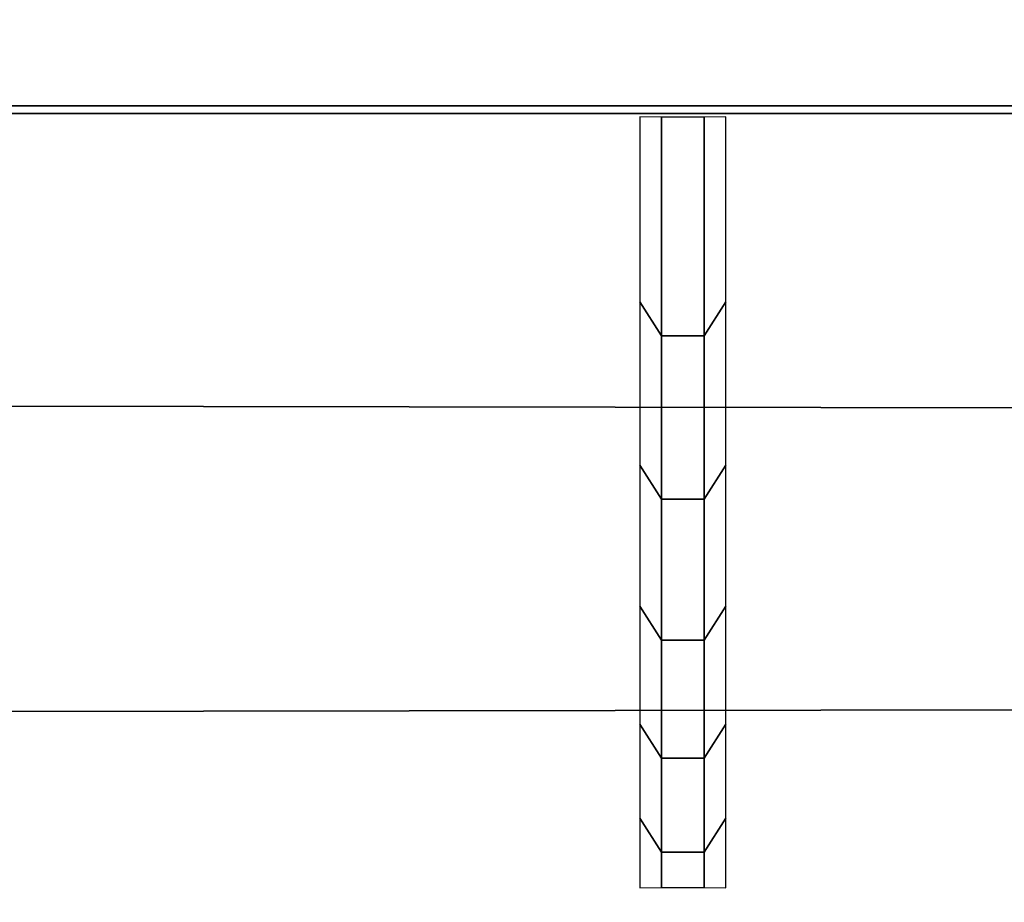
# Model space of a CAD drawing. Header units: inches. Extents: x 0 to 69, y -28.1 to 0.
# Tile 170 of 256: x 22.945 to 23.065, y -27.959 to -27.852. Entities that reach past the tile are written whole.
import ezdxf

# ---------------------------------------------------------------- set-up
doc = ezdxf.new("R2010")
doc.units = ezdxf.units.IN
doc.header["$LTSCALE"] = 0.03937
doc.header["$MEASUREMENT"] = 0
doc.layers.add('A-FURN-3-ST', color=151, linetype='Continuous')
doc.layers.add('A-FURN-3-STITCH', color=15, linetype='Continuous')

msp = doc.modelspace()

# ---------------------------------------------------------------- meshes
at = {"layer": 'A-FURN-3-ST'}
mesh = msp.add_polyface(dxfattribs=at)
corners = [(0.25, -4.85038, 5), (68.75, -27.51, 5), (0.25, -27.51, 5), (0.125, -4.85038, 5.03349), (0.125, -27.51, 5.03349), (0.25, -28.01, 5.5), (0.125, -27.97651, 5.5), (0.25, -27.97194, 5.30866), (0.125, -27.941, 5.32148), (0.25, -27.86356, 5.14645), (0.125, -27.83987, 5.17013), (0.25, -27.70134, 5.03806), (0.125, -27.68853, 5.069), (0.03349, -27.65351, 5.15355), (0.03349, -27.885, 5.5), (0.25, -28.01, 16.9), (0.125, -27.97651, 16.9), (0.25, -26.91, 18), (0.125, -26.91, 17.96651), (0.25, -27.1947, 17.96252), (0.125, -27.18603, 17.93017), (0.25, -27.46, 17.85263), (0.125, -27.44325, 17.82362), (0.25, -27.68782, 17.67782), (0.125, -27.66414, 17.65413), (0.25, -27.86263, 17.45), (0.125, -27.83362, 17.43325), (0.25, -27.97252, 17.1847), (0.125, -27.94017, 17.17603), (0.03349, -27.85178, 17.15235), (0.03349, -26.91, 17.875), (0.03349, -27.59943, 17.58943), (0.03349, -27.75438, 17.3875), (0.125, -5.45916, 17.96651), (0.25, -5.45916, 18), (68.75, -28.01, 16.9), (68.75, -27.97252, 17.1847), (68.75, -27.86263, 17.45), (68.75, -27.68782, 17.67782), (68.75, -27.46, 17.85263), (68.75, -27.1947, 17.96252), (68.75, -27.70134, 5.03806), (68.75, -27.86356, 5.14645), (68.75, -27.97194, 5.30866)]
mesh.append_faces([[corners[k] for k in face] for face in [(0, 1, 2), (3, 2, 4), (5, 6, 7), (7, 6, 8), (7, 8, 9), (9, 8, 10), (9, 10, 11), (11, 10, 12), (11, 12, 2), (2, 12, 4), (4, 12, 13), (14, 8, 6), (5, 15, 6), (6, 15, 16), (6, 16, 14), (17, 18, 19), (19, 18, 20), (19, 20, 21), (21, 20, 22), (21, 22, 23), (23, 22, 24), (23, 24, 25), (25, 24, 26), (25, 26, 27), (27, 26, 28), (27, 28, 15), (15, 28, 16), (16, 28, 29), (18, 30, 20), (24, 31, 32, 26), (26, 32, 29, 28), (33, 30, 18), (34, 18, 17), (15, 35, 27), (27, 36, 25), (25, 37, 23), (23, 38, 21), (21, 39, 19), (19, 40, 17), (5, 35, 15), (2, 1, 11), (11, 41, 9), (9, 42, 7), (7, 43, 5)]])
mesh = msp.add_polyface(dxfattribs=at)
corners = [(68.875, -4.85038, 5.03349), (68.96651, -27.51, 5.125), (68.875, -27.51, 5.03349), (68.75, -4.85038, 5), (68.75, -27.51, 5), (68.96651, -27.85646, 5.35649), (68.875, -27.97651, 5.5), (68.875, -27.941, 5.32148), (68.75, -28.01, 5.5), (68.75, -27.97194, 5.30866), (68.875, -27.83987, 5.17013), (68.75, -27.86356, 5.14645), (68.875, -27.68853, 5.069), (68.75, -27.70134, 5.03806), (68.96651, -27.65351, 5.15355), (68.96651, -27.77517, 5.23483), (68.96651, -27.885, 16.9), (68.875, -27.97651, 16.9), (68.75, -28.01, 16.9), (68.875, -27.94017, 17.17603), (68.75, -27.97252, 17.1847), (68.96651, -27.16235, 17.84178), (68.875, -26.91, 17.96651), (68.875, -27.18603, 17.93017), (68.75, -26.91, 18), (68.75, -27.1947, 17.96252), (68.875, -27.44325, 17.82362), (68.75, -27.46, 17.85263), (68.875, -27.66414, 17.65413), (68.75, -27.68782, 17.67782), (68.875, -27.83362, 17.43325), (68.75, -27.86263, 17.45), (68.875, -5.45916, 17.96651), (0.25, -27.97252, 17.1847), (0.25, -27.86263, 17.45), (0.25, -27.68782, 17.67782), (0.25, -27.46, 17.85263), (0.25, -27.1947, 17.96252), (0.25, -26.91, 18), (0.25, -28.01, 5.5), (0.25, -27.70134, 5.03806), (0.25, -27.86356, 5.14645), (0.25, -27.97194, 5.30866), (68.75, -5.45916, 18)]
mesh.append_faces([[corners[k] for k in face] for face in [(0, 1, 2), (3, 2, 4), (5, 6, 7), (7, 6, 8), (7, 8, 9), (7, 9, 10), (10, 9, 11), (10, 11, 12), (12, 11, 13), (12, 13, 2), (2, 13, 4), (2, 1, 12), (12, 14, 15, 10), (6, 16, 17), (6, 17, 8), (8, 17, 18), (16, 19, 17), (17, 19, 20), (17, 20, 18), (21, 22, 23), (22, 24, 23), (23, 24, 25), (23, 25, 26), (26, 25, 27), (26, 27, 28), (28, 27, 29), (28, 29, 30), (30, 29, 31), (30, 31, 19), (19, 31, 20), (32, 24, 22), (33, 18, 20), (34, 20, 31), (35, 31, 29), (36, 29, 27), (37, 27, 25), (38, 25, 24), (8, 18, 39), (40, 4, 13), (41, 13, 11), (42, 11, 9), (39, 9, 8), (24, 43, 38)]])
at = {"layer": 'A-FURN-3-STITCH'}
mesh = msp.add_polymesh((7, 4), dxfattribs=at)
for k, corner in enumerate([(23.02038, -27.95741, 17.23487), (23.02299, -27.95738, 17.23486), (23.02819, -27.95738, 17.23486), (23.0308, -27.95741, 17.23487), (23.02038, -27.94898, 17.27306), (23.02299, -27.95311, 17.27487), (23.02819, -27.95311, 17.27487), (23.0308, -27.94898, 17.27306), (23.02038, -27.93758, 17.31046), (23.02299, -27.94171, 17.31227), (23.02819, -27.94171, 17.31227), (23.0308, -27.93758, 17.31046), (23.02038, -27.92328, 17.34685), (23.02299, -27.92741, 17.34867), (23.02819, -27.92741, 17.34867), (23.0308, -27.92328, 17.34685), (23.02038, -27.90618, 17.38202), (23.02299, -27.91031, 17.38383), (23.02819, -27.91031, 17.38383), (23.0308, -27.90618, 17.38202), (23.02038, -27.88637, 17.41573), (23.02299, -27.8905, 17.41754), (23.02819, -27.8905, 17.41754), (23.0308, -27.88637, 17.41573), (23.02038, -27.86397, 17.44778), (23.02299, -27.86402, 17.4478), (23.02819, -27.86402, 17.4478), (23.0308, -27.86397, 17.44778)]):
    mesh.set_mesh_vertex(divmod(k, 4), corner)

doc.saveas('drawing.dxf')
